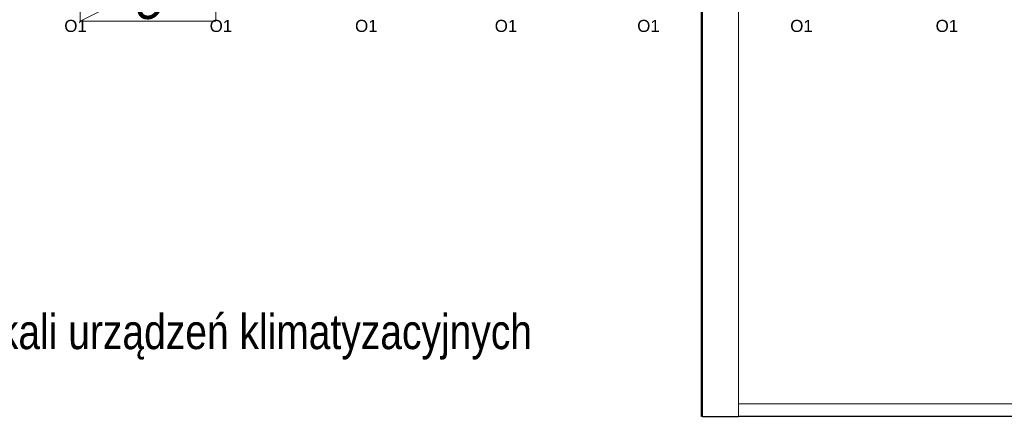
# Model space of a CAD drawing. Header units: centimetres. Extents: x -25572 to 23555, y -2435 to 15405.
# Tile 33 of 134: x 7424 to 8440, y 1165 to 1575. Entities that reach past the tile are written whole.
import ezdxf

# ---------------------------------------------------------------- set-up
doc = ezdxf.new("R2010")
doc.units = ezdxf.units.CM
doc.header["$MEASUREMENT"] = 0
doc.linetypes.add('Wipeout_Contour', pattern=[100, 0, -100])
for name, color, linetype, lineweight in [('820-G Rysunki Obrazki_Nr_pióra__10', 7, 'Continuous', 13), ('820-G Rysunki Obrazki_Nr_pióra__20', 1, 'Continuous', 13), ('820-G Rysunki Obrazki_Nr_pióra__7', 7, 'Continuous', 13), ('Nowe_220-A Ściany_Nr_pióra__19', 255, 'Continuous', 0), ('Nowe_220-A Ściany_Nr_pióra__27', 7, 'Continuous', 25), ('Nowe_220-A Ściany_Nr_pióra__7', 7, 'Continuous', 13), ('Nowe_220-A Ściany_Nr_pióra__87', 7, 'Continuous', 13), ('Nowe_280-A Dachy Powłoki_Nr_pióra__27', 7, 'Continuous', 25), ('Nowe_450-K Stropy_Nr_pióra__89', 7, 'Continuous', 13)]:
    doc.layers.add(name, color=color, linetype=linetype, lineweight=lineweight)
doc.layers.add('Nowe_220-A Ściany', color=7, linetype='Continuous')
doc.styles.add('STYL_AUTOMATYCZNY_4', font='arial.ttf', dxfattribs={"width": 0.8})
doc.styles.add('STYL_AUTOMATYCZNY_5', font='arial.ttf')
doc.styles.add('STYL_AUTOMATYCZNY_6', font='arial.ttf')

msp = doc.modelspace()

# ---------------------------------------------------------------- hatches: boundary and pattern name
at = {"layer": 'Nowe_220-A Ściany_Nr_pióra__19', "linetype": 'Continuous', "lineweight": 0}
msp.add_hatch(color=255, dxfattribs=at).paths.add_polyline_path([(8165.4, 1190.3), (8128.4, 1165.3), (8165.4, 1165.3)])

# ---------------------------------------------------------------- linework, layer by layer
at = {"layer": '820-G Rysunki Obrazki_Nr_pióra__20', "color": 1, "linetype": 'Continuous', "lineweight": 13}
for points in [[(7626.4, 1573.2), (7486.4, 1573.3), (7486.4, 1643.3), (7626.4, 1643.3), (7626.3, 1573.2)], [(7626.4, 1643.3), (7486.4, 1573.3)]]:
    msp.add_lwpolyline(points, dxfattribs=at)
at = {"layer": 'Nowe_280-A Dachy Powłoki_Nr_pióra__27', "color": 7, "linetype": 'Continuous', "lineweight": 25, "flags": 128}
for points in [[(8127.4, 1165.3), (8127.4, 1643.3)], [(9383.4, 1165.3), (8127.4, 1165.3)]]:
    msp.add_lwpolyline(points, dxfattribs=at)
at = {"layer": 'Nowe_450-K Stropy_Nr_pióra__89', "color": 7, "linetype": 'Continuous', "lineweight": 13}
msp.add_lwpolyline([(8165.4, 1178.3), (9346.4, 1178.3), (9346.4, 1418.3), (9025.4, 1418.3), (9025.4, 1643.3), (8165.4, 1643.3)], close=True, dxfattribs=at)

# ---------------------------------------------------------------- texts
at = {"layer": '820-G Rysunki Obrazki_Nr_pióra__10', "color": 7, "linetype": 'Continuous', "lineweight": 13, "insert": (7543.6, 1574.9), "char_height": 40, "attachment_point": 7, "style": 'STYL_AUTOMATYCZNY_5'}
msp.add_mtext('\\A1;{\\pql;\\fArial|b0|i1|c238|p0;\\W1.000000;9}', dxfattribs=at)
at = {"layer": '820-G Rysunki Obrazki_Nr_pióra__7', "color": 7, "linetype": 'Continuous', "lineweight": 13, "insert": (6671.3, 1223.8), "char_height": 36, "attachment_point": 7, "style": 'STYL_AUTOMATYCZNY_4'}
msp.add_mtext('\\A1;{\\pql;\\fArial|b0|i0|c238|p0;\\W0.800000;Dla czytelności rysunku nie zachowano skali urządzeń klimatyzacyjnych}', dxfattribs=at)
at = {"layer": 'Nowe_220-A Ściany_Nr_pióra__7', "color": 7, "linetype": 'Continuous', "lineweight": 13, "char_height": 12.5, "attachment_point": 7, "style": 'STYL_AUTOMATYCZNY_6'}
for insert in [(7469.9, 1561.9), (7619.9, 1561.9), (7769.9, 1561.9), (7914, 1561.9), (8061, 1561.9), (8218.9, 1561.9), (8368.9, 1561.9)]:
    msp.add_mtext('\\A1;{\\pql;\\pt0;\\fArial|b0|i0|c238|p0;\\W1.000000;O1\\fArial|b0|i0|c238|p0;\\W1.000000;\\fArial|b0|i0|c238|p0;\\W1.000000;\\fArial|b0|i0|c238|p0;\\W1.000000;}', dxfattribs=dict(at, insert=insert))

# ---------------------------------------------------------------- next in the draw order: wipeouts: each hides what was drawn before it
at = {"color": 254, "linetype": 'Wipeout_Contour', "lineweight": 0, "ltscale": 33081.52113}
msp.add_wipeout([(8128.4, 1643.3), (8128.4, 1165.3), (8165.4, 1165.3), (8165.4, 1643.3)], dxfattribs=at).dxf.layer = 'Nowe_220-A Ściany'

# ---------------------------------------------------------------- next in the draw order: linework, layer by layer
at = {"layer": 'Nowe_220-A Ściany_Nr_pióra__27', "color": 7, "linetype": 'Continuous', "lineweight": 25}
msp.add_lwpolyline([(8128.4, 1165.3), (8165.4, 1165.3)], dxfattribs=at)
at = {"layer": 'Nowe_220-A Ściany_Nr_pióra__87', "color": 7, "linetype": 'Continuous', "lineweight": 13}
for points in [[(8128.4, 1643.3), (8128.4, 1165.3)], [(8165.4, 1165.3), (8165.4, 1643.3)], [(8128.4, 1165.3), (8165.4, 1165.3)]]:
    msp.add_lwpolyline(points, dxfattribs=at)

doc.saveas('drawing.dxf')
